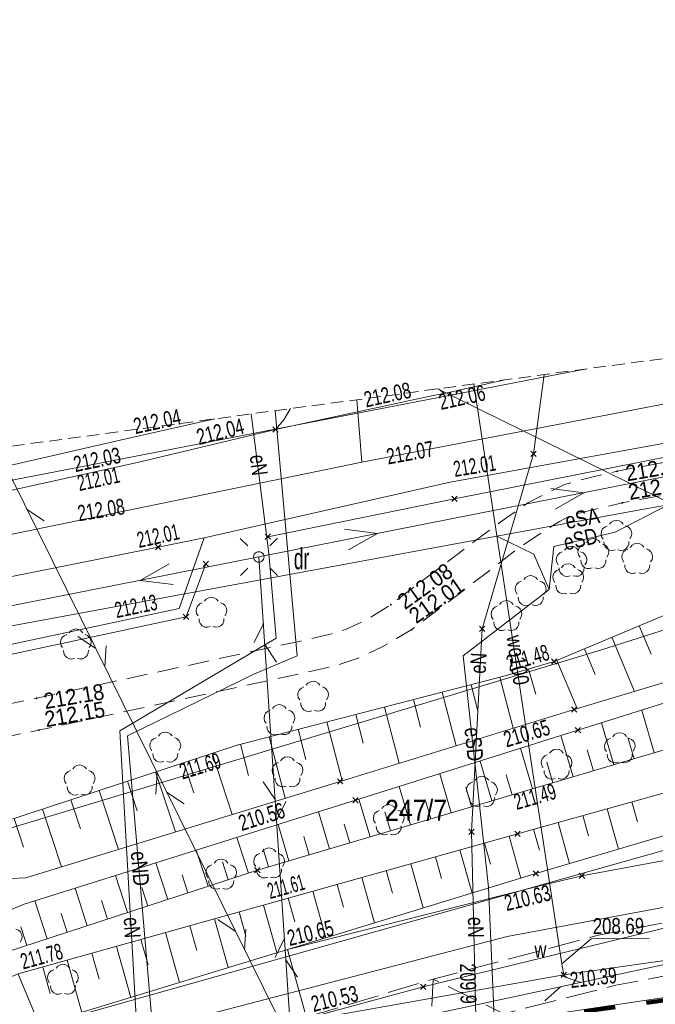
# Model space of a CAD drawing. Header units: millimetres. Extents: x 1477672 to 1731286, y -587673 to -401480.
# Tile 16 of 33: x 1529721 to 1559936, y -448242 to -401480. Entities that reach past the tile are written whole.
import ezdxf
from ezdxf.xclip import XClip

# ---------------------------------------------------------------- set-up
doc = ezdxf.new("R2010")
doc.units = ezdxf.units.MM
doc.header["$MEASUREMENT"] = 0
doc.header["$XCLIPFRAME"] = 0
doc.set_wipeout_variables(frame=1)
for name, pattern in [('1.0_0.5', [1500, 1000, -500]), ('1.5_0.5', [2000, 1500, -500]), ('2', [900, 600, -300]), ('Przerywana długa', [3000, 1500, -1500]), ('Wipeout_Contour', [1000, 0, -1000])]:
    doc.linetypes.add(name, pattern=pattern)
doc.layers.add('820-G Rysunki Obrazki', color=7, linetype='Continuous')
doc.layers.add('mapa_robocza (1)_31_punkt wysokościowy sztuczny', color=7, linetype='Continuous')
for name, color, linetype, lineweight in [('820-G Rysunki Obrazki_Nr_pióra__179', 6, 'Continuous', 200), ('mapa_robocza (1)_31_000 Inne (niezydentyfikowane)_Nr_pióra__1', 1, 'Continuous', 18), ('mapa_robocza (1)_31_000 Inne (niezydentyfikowane)_Nr_pióra__141', 141, 'Continuous', 18), ('mapa_robocza (1)_31_000 Inne (niezydentyfikowane)_Nr_pióra__30', 30, 'Continuous', 18), ('mapa_robocza (1)_31_000 Inne (niezydentyfikowane)_Nr_pióra__5', 5, 'Continuous', 18), ('mapa_robocza (1)_31_000 Inne (niezydentyfikowane)_Nr_pióra__7', 7, 'Continuous', 18), ('mapa_robocza (1)_31_000 Inne (niezydentyfikowane)_Nr_pióra__92', 92, 'Continuous', 18), ('mapa_robocza (1)_31_000 Inne (niezydentyfikowane)_Nr_pióra__96', 96, 'Continuous', 18), ('mapa_robocza (1)_31_chodnik_Nr_pióra__7', 7, 'Continuous', 18), ('mapa_robocza (1)_31_jezdnia_Nr_pióra__7', 7, 'Continuous', 18), ('mapa_robocza (1)_31_obszar utwardzony_Nr_pióra__7', 7, 'Continuous', 18), ('mapa_robocza (1)_31_punkt wysokościowy sztuczny-Atr2_Nr_pióra__7', 7, 'Continuous', 18), ('mapa_robocza (1)_31_Zakres_Nr_pióra__5', 5, 'Continuous', 18)]:
    doc.layers.add(name, color=color, linetype=linetype, lineweight=lineweight)
doc.styles.add('GENERATED_STYLE_3', font='arial.ttf')

# ---------------------------------------------------------------- blocks, each defined once
blk = doc.blocks.new('Rysunek_1_31', base_point=(1578976, -495102))
at = {"layer": 'mapa_robocza (1)_31_punkt wysokościowy sztuczny', "linetype": 'Continuous', "lineweight": 0}
for points in [[(1558163, -422926, 1), (1558073, -422927, 1)], [(1558412, -424425, 1), (1558322, -424425, 1)], [(1547410, -429259, 1), (1547320, -429259, 1)], [(1548407, -430443, 1), (1548317, -430443, 1)], [(1530575, -433706, 1), (1530485, -433707, 1)], [(1530684, -435215, 1), (1530594, -435216, 1)]]:
    blk.add_hatch(color=256, dxfattribs=at).paths.add_polyline_path(points)
at = {"layer": 'mapa_robocza (1)_31_000 Inne (niezydentyfikowane)_Nr_pióra__1', "linetype": 'Continuous', "lineweight": 18, "flags": 128}
for points in [[(1680063, -402944), (1674326, -403104), (1637828, -408815), (1610003, -413266), (1576062, -420093), (1541092, -426995), (1510945, -432940)], [(1535957, -457365), (1534124, -456846), (1533715, -455318), (1534880, -454441), (1536734, -453281), (1538739, -452429), (1541362, -451354), (1549861, -451105), (1550886, -450169), (1551398, -448846), (1551197, -440047), (1551712, -430414), (1554143, -422100), (1554652, -418335)], [(1554652, -418335), (1554143, -422100), (1551712, -430414), (1551197, -440047), (1551398, -448846), (1550886, -450169), (1549861, -451105), (1541362, -451354), (1538739, -452429), (1536734, -453281), (1534880, -454441), (1533715, -455318), (1534124, -456846), (1535957, -457365)], [(1535957, -457385), (1535307, -457329), (1533996, -457097), (1533563, -454839), (1535525, -453568), (1534479, -435253), (1541914, -430860), (1541571, -426832), (1540727, -420203)], [(1541859, -420052), (1542919, -431695), (1540854, -432567), (1534851, -435491), (1536320, -452633), (1534413, -454854), (1533958, -455837), (1534076, -457116), (1535432, -458128), (1535881, -458066)], [(1555169, -424727), (1556543, -423946), (1554975, -423745)], [(1552396, -426010), (1558949, -424802), (1560548, -424513)], [(1554891, -428545), (1555119, -426494), (1558025, -425817), (1560548, -424513)], [(1545358, -426662), (1546733, -425881), (1545164, -425682)], [(1507742, -434749), (1526673, -430759), (1552396, -426010)], [(1554891, -428545), (1554161, -426869), (1552396, -426010)], [(1536825, -427327), (1535450, -428108), (1537018, -428308)], [(1540880, -457767), (1542410, -457898), (1543137, -452204), (1552349, -450690), (1552003, -442682), (1550809, -431689), (1554891, -428545)]]:
    blk.add_lwpolyline(points, dxfattribs=at)
at = {"layer": 'mapa_robocza (1)_31_000 Inne (niezydentyfikowane)_Nr_pióra__141', "linetype": 'Continuous', "lineweight": 18, "flags": 128}
for points in [[(1541749, -420814), (1542004, -421067)], [(1541750, -421068), (1542003, -420813)], [(1554016, -421973), (1554271, -422226)], [(1554017, -422227), (1554270, -421972)], [(1550268, -424115), (1550524, -424367)], [(1550270, -424369), (1550522, -424114)], [(1541388, -425906), (1541644, -426159)], [(1541390, -426160), (1541642, -425905)], [(1536171, -426407), (1536427, -426659)], [(1536173, -426661), (1536425, -426405)], [(1538446, -427203), (1538701, -427456)], [(1538447, -427457), (1538700, -427202)], [(1537500, -429719), (1537756, -429971)], [(1537502, -429973), (1537754, -429717)], [(1551584, -430287), (1551839, -430540)], [(1551585, -430541), (1551838, -430286)], [(1554993, -431838), (1555248, -432090)], [(1554994, -432092), (1555247, -431836)], [(1555956, -434112), (1556211, -434365)], [(1555957, -434366), (1556210, -434111)], [(1556132, -435101), (1556387, -435354)], [(1556133, -435355), (1556386, -435100)], [(1544826, -437527), (1545081, -437779)], [(1544827, -437781), (1545080, -437525)], [(1545551, -438422), (1545806, -438675)], [(1545552, -438676), (1545805, -438421)], [(1551070, -439921), (1551325, -440173)], [(1551071, -440175), (1551324, -439919)], [(1553260, -440018), (1553516, -440270)], [(1553262, -440272), (1553514, -440016)], [(1540890, -441750), (1541145, -442002)], [(1540891, -442004), (1541144, -441748)], [(1554131, -441903), (1554387, -442155)], [(1554133, -442157), (1554385, -441901)], [(1556322, -442010), (1556577, -442263)], [(1556323, -442264), (1556576, -442009)], [(1555459, -446715), (1555714, -446968)], [(1555460, -446969), (1555713, -446714)], [(1548776, -447286), (1549032, -447539)], [(1548778, -447540), (1549030, -447285)]]:
    blk.add_lwpolyline(points, dxfattribs=at)
at = {"layer": 'mapa_robocza (1)_31_000 Inne (niezydentyfikowane)_Nr_pióra__30', "linetype": 'Continuous', "lineweight": 18, "flags": 128}
for points in [[(1678674, -415379), (1668348, -417349), (1629882, -435432), (1583026, -441493), (1542636, -450157)], [(1528620, -421828), (1542636, -450157)], [(1530052, -424722), (1530883, -425275)], [(1542636, -450157), (1541092, -426995)], [(1541303, -430162), (1540861, -431059)], [(1533317, -431323), (1532486, -430769)], [(1533762, -432220), (1533826, -431222)], [(1541370, -431160), (1541925, -431989)], [(1536260, -437270), (1536196, -438267)], [(1541859, -438509), (1541302, -437679)], [(1536703, -438167), (1537535, -438720)], [(1541926, -439506), (1542367, -438610)], [(1539969, -444768), (1539138, -444214)], [(1540413, -445664), (1540478, -444667)], [(1542301, -445128), (1541859, -446025)], [(1542367, -446127), (1542923, -446957)], [(1556410, -447202), (1555459, -446894)], [(1555432, -447411), (1554691, -448082)]]:
    blk.add_lwpolyline(points, dxfattribs=at)
at = {"layer": 'mapa_robocza (1)_31_000 Inne (niezydentyfikowane)_Nr_pióra__5', "linetype": 'Continuous', "lineweight": 18, "flags": 128}
for points in [[(1556619, -418070), (1556331, -418127), (1524284, -424332)], [(1555587, -446842), (1555484, -446322), (1551312, -418783)], [(1653874, -432303), (1653481, -431765), (1641940, -433342), (1634876, -434353), (1629073, -437346), (1598082, -440806), (1555587, -446842)], [(1555484, -446322), (1556887, -445126), (1559647, -445110)], [(1555587, -446842), (1537854, -449974), (1513244, -455167), (1503370, -461414), (1501710, -473504), (1501195, -477867), (1501247, -478196), (1501728, -478274), (1502128, -478301)]]:
    blk.add_lwpolyline(points, dxfattribs=at)
at = {"layer": 'mapa_robocza (1)_31_000 Inne (niezydentyfikowane)_Nr_pióra__7', "linetype": 'Continuous', "lineweight": 18, "flags": 128}
for points in [[(1493880, -580078), (1494352, -568998), (1498725, -517682), (1500988, -495618), (1502718, -480158), (1505931, -471959), (1507265, -469241), (1508524, -467204), (1510520, -464873), (1513296, -462476), (1516610, -459667), (1526665, -453599), (1537619, -448996), (1552886, -445017), (1565043, -442757), (1614239, -434972), (1634431, -430135), (1641414, -427125), (1648902, -421621), (1648663, -416593), (1649986, -405539)], [(1641015, -406743), (1638618, -407161), (1637160, -407379), (1624283, -409764), (1615533, -411394), (1612776, -411910), (1610488, -412353), (1595933, -414978), (1579240, -417944), (1564397, -420870), (1550191, -423452), (1538486, -426080)], [(1541516, -426033), (1550396, -424241), (1565129, -421326), (1579384, -418573), (1595118, -415862), (1610961, -412921), (1624417, -410433), (1636764, -408151)], [(1573438, -426288), (1557337, -431421), (1527259, -440485), (1499769, -445654), (1501077, -450567), (1517510, -452692), (1517352, -453033), (1564366, -439801), (1583705, -432569), (1593451, -428542), (1611031, -424991), (1643256, -420534), (1661706, -416987), (1669614, -414881), (1678966, -412760)], [(1518111, -428219), (1545986, -422487), (1597599, -412570)], [(1625829, -415975), (1615843, -418463), (1613968, -419253), (1611820, -419676), (1596502, -421654), (1580071, -423400), (1565935, -427431), (1555121, -431964), (1552794, -432647), (1540053, -435931), (1526639, -440339)], [(1527210, -442356), (1530010, -442239), (1544953, -437653), (1556084, -434238), (1572126, -429436), (1579692, -426982), (1587713, -425415), (1603383, -423655), (1621495, -420410)], [(1554652, -418335), (1554143, -422100), (1551712, -430414), (1551197, -440047), (1551398, -448846)], [(1522810, -425260), (1525108, -424758), (1535385, -422498), (1541877, -420940), (1549457, -419317), (1549897, -419234), (1552717, -418594)], [(1552717, -418594), (1549897, -419234), (1549457, -419317), (1541877, -420940)], [(1552717, -418594), (1549897, -419234), (1549635, -419008)], [(1499330, -440046), (1499769, -445654), (1527259, -440485), (1557337, -431421), (1573438, -426288), (1560767, -424501), (1549604, -419012)], [(1529030, -445785), (1541018, -441876), (1552967, -438337), (1565876, -434522), (1581408, -429722), (1597027, -427782), (1613346, -424137), (1626597, -422490)], [(1621481, -421440), (1605246, -424104), (1588439, -426431), (1579747, -427882), (1571173, -430531), (1556259, -435227), (1545678, -438549), (1529937, -443490), (1526864, -444748)], [(1549635, -419008), (1549897, -419234), (1549457, -419317), (1541877, -420940), (1542284, -420478), (1542598, -419952)], [(1549604, -419012), (1560767, -424501), (1573438, -426288)], [(1545986, -422487), (1545746, -419530)], [(1522810, -425260), (1525108, -424758), (1535385, -422498), (1541877, -420940), (1542284, -420478), (1542598, -419952)], [(1542598, -419952), (1542284, -420478), (1541877, -420940)], [(1538995, -420436), (1535059, -421330), (1525642, -423476)], [(1541877, -420940), (1535385, -422498), (1525108, -424758), (1522810, -425260)], [(1677590, -425074), (1674715, -425522), (1664576, -427371), (1644008, -431310), (1612670, -436951), (1595106, -437953), (1578245, -437820), (1564366, -439801), (1517352, -453033), (1517510, -452692), (1501077, -450567), (1501758, -459403), (1491526, -579970)], [(1512925, -431485), (1515612, -434023), (1526299, -431781), (1537296, -429437), (1538486, -426080), (1536299, -426533), (1525781, -428644), (1515214, -430955), (1513033, -431417)], [(1538486, -426080), (1537296, -429437), (1526299, -431781), (1515612, -434023), (1512925, -431485)], [(1538486, -426080), (1536299, -426533), (1525781, -428644), (1515214, -430955), (1513033, -431417)], [(1540202, -426116), (1540559, -426468)], [(1541970, -426106), (1541619, -426462)], [(1512298, -431880), (1512709, -431789), (1515595, -434573), (1526462, -432230), (1537628, -429845), (1538573, -427330)], [(1540213, -427884), (1540565, -427528)], [(1541981, -427874), (1541625, -427522)], [(1559172, -430266), (1559740, -431620)], [(1557867, -430813), (1558944, -433382)], [(1556562, -431360), (1557072, -432575)], [(1555258, -431906), (1556219, -434198)], [(1553906, -432321), (1554254, -433507)], [(1552547, -432711), (1553171, -435132)], [(1549807, -433418), (1550463, -435963)], [(1551177, -433065), (1551497, -434306)], [(1548437, -433771), (1548773, -435075)], [(1547067, -434124), (1547755, -436794)], [(1559888, -436292), (1559291, -434273)], [(1544328, -434830), (1545048, -437624)], [(1545697, -434477), (1546050, -435843)], [(1557957, -436862), (1557370, -434877)], [(1542958, -435182), (1543326, -436611)], [(1541588, -435535), (1542340, -438455)], [(1556027, -437433), (1555450, -435481)], [(1558922, -436577), (1558627, -435576)], [(1540218, -435889), (1540603, -437380)], [(1554096, -438003), (1553529, -436084)], [(1556993, -437147), (1556702, -436164)], [(1538870, -436320), (1539826, -439227)], [(1552167, -438574), (1551608, -436687)], [(1645978, -436419), (1637323, -437369), (1617658, -439962), (1594754, -442815), (1588179, -443753), (1552000, -449162), (1551847, -452133)], [(1555062, -437717), (1554776, -436750)], [(1536183, -437203), (1537121, -440057)], [(1537527, -436761), (1538000, -438201)], [(1534839, -437644), (1535303, -439058)], [(1550236, -439145), (1549687, -437291)], [(1553131, -438288), (1552851, -437337)], [(1533496, -438086), (1534416, -440887)], [(1548306, -439717), (1547767, -437894)], [(1551201, -438860), (1550924, -437924)], [(1532151, -438528), (1532607, -439915)], [(1546377, -440289), (1545845, -438496)], [(1549272, -439431), (1548999, -438512)], [(1558817, -438630), (1559081, -439578)], [(1530808, -438969), (1531711, -441718)], [(1557650, -438956), (1558183, -440869)], [(1529463, -439411), (1529910, -440772)], [(1544447, -440860), (1543925, -439099)], [(1547342, -440003), (1547074, -439099)], [(1556483, -439281), (1556753, -440247)], [(1542516, -441432), (1542004, -439702)], [(1545411, -440574), (1545148, -439686)], [(1554149, -439932), (1554423, -440916)], [(1555316, -439607), (1555859, -441556)], [(1540590, -442015), (1540038, -440319)], [(1543481, -441147), (1543223, -440273)], [(1552982, -440258), (1553540, -442249)], [(1538677, -442639), (1538117, -440923)], [(1541552, -441718), (1541298, -440860)], [(1550648, -440911), (1551222, -442957)], [(1551815, -440584), (1552098, -441594)], [(1549482, -441238), (1549772, -442275)], [(1536763, -443263), (1536197, -441526)], [(1539633, -442327), (1539355, -441474)], [(1547149, -441891), (1547447, -442956)], [(1548315, -441565), (1548904, -443665)], [(1534849, -443887), (1534276, -442128)], [(1537720, -442951), (1537438, -442087)], [(1545982, -442218), (1546586, -444374)], [(1532936, -444512), (1532355, -442731)], [(1535806, -443575), (1535521, -442701)], [(1544816, -442545), (1545121, -443636)], [(1542482, -443199), (1542796, -444318)], [(1543648, -442872), (1544268, -445082)], [(1531022, -445136), (1530434, -443334)], [(1533893, -444199), (1533604, -443315)], [(1541315, -443526), (1541951, -445789)], [(1531979, -444823), (1531686, -443928)], [(1538983, -444182), (1539634, -446499)], [(1540149, -443854), (1540471, -444999)], [(1530065, -445447), (1529776, -444561)], [(1537817, -444508), (1538146, -445680)], [(1535484, -445164), (1535821, -446363)], [(1536650, -444836), (1537316, -447207)], [(1492383, -580009), (1492963, -574012), (1493089, -565065), (1494376, -548093), (1498684, -500726), (1501267, -476802), (1502840, -464992), (1504814, -463197), (1509193, -459213), (1515055, -455331), (1518729, -454225), (1522191, -453174), (1525015, -451839), (1528276, -450220), (1529582, -449572), (1542449, -445638), (1543338, -448822), (1529417, -452253), (1523694, -456796), (1514841, -463524), (1508233, -470261), (1505093, -477289)], [(1534317, -445492), (1534999, -447916)], [(1533151, -445819), (1533495, -447045)], [(1530818, -446475), (1531170, -447727)], [(1531984, -446147), (1532681, -448624)], [(1529652, -446804), (1530670, -449240)]]:
    blk.add_lwpolyline(points, dxfattribs=at)
for points in [[(1541090, -426745), (1541155, -426754), (1541215, -426777), (1541268, -426817), (1541308, -426869), (1541332, -426929), (1541342, -426994), (1541333, -427059), (1541309, -427119), (1541270, -427171), (1541218, -427211), (1541158, -427236), (1541093, -427245), (1541028, -427236), (1540968, -427213), (1540916, -427173), (1540875, -427121), (1540851, -427061), (1540842, -426997), (1540850, -426931), (1540874, -426871), (1540914, -426819), (1540965, -426779), (1541025, -426754)], [(1584953, -430641), (1581989, -431639), (1566277, -436550), (1553388, -440144), (1541467, -443483), (1529656, -446802), (1526404, -448160), (1518414, -449867), (1504167, -452169), (1505066, -458894), (1508082, -454827), (1514421, -453899), (1518222, -453068), (1522047, -452222), (1528276, -450220), (1529582, -449572), (1542449, -445638), (1554259, -442029), (1566927, -438286), (1573686, -436307), (1581221, -433693)], [(1543637, -448832), (1543338, -448822), (1542449, -445638), (1554382, -442638), (1556449, -442137), (1568367, -439928), (1583353, -437431), (1597792, -435507), (1610383, -433914), (1614189, -433302), (1628484, -430630), (1628957, -432897), (1629070, -433466), (1612868, -436550), (1586947, -439870), (1583909, -440318), (1562501, -444102), (1548904, -447412)]]:
    blk.add_lwpolyline(points, close=True, dxfattribs=at)
at = {"layer": 'mapa_robocza (1)_31_000 Inne (niezydentyfikowane)_Nr_pióra__92', "linetype": 'Continuous', "lineweight": 18, "flags": 128}
for points in [[(1488137, -453024), (1500739, -450949), (1501077, -450567), (1517510, -452692), (1517352, -453033), (1564366, -439801), (1583705, -432569), (1593451, -428542), (1611031, -424991), (1643256, -420534), (1642407, -415529)], [(1642407, -415529), (1630333, -416619), (1619255, -418683), (1618056, -418920), (1608310, -419686), (1580226, -424129), (1573438, -426288), (1557337, -431421), (1527259, -440485), (1499769, -445654), (1488604, -447388)]]:
    blk.add_lwpolyline(points, dxfattribs=at)
at = {"layer": 'mapa_robocza (1)_31_000 Inne (niezydentyfikowane)_Nr_pióra__96', "linetype": 'Continuous', "lineweight": 18, "flags": 128}
blk.add_lwpolyline([(1642407, -415529), (1630333, -416619), (1619255, -418683), (1618056, -418920), (1608310, -419686), (1580226, -424129), (1573438, -426288), (1557337, -431421), (1527259, -440485), (1499769, -445654), (1501077, -450567), (1517510, -452692), (1517352, -453033), (1564366, -439801), (1583705, -432569), (1593451, -428542), (1611031, -424991), (1643256, -420534)], close=True, dxfattribs=at)
for points in [[(1557337, -431421), (1573438, -426288), (1560767, -424501), (1549604, -419012)], [(1549604, -419012), (1560767, -424501), (1573438, -426288), (1580226, -424129), (1608310, -419686)], [(1677590, -425074), (1674715, -425522), (1664576, -427371), (1644008, -431310), (1612670, -436951), (1595106, -437953), (1578245, -437820), (1564366, -439801), (1517352, -453033), (1517510, -452692), (1501077, -450567), (1501758, -459403), (1491526, -579970)], [(1557451, -426144), (1557381, -426035), (1557355, -425908), (1557372, -425779), (1557432, -425664), (1557528, -425576), (1557647, -425527)], [(1557759, -425446), (1557841, -425345), (1557954, -425281), (1558082, -425257), (1558210, -425279), (1558323, -425342), (1558407, -425442)], [(1558519, -425522), (1558640, -425570), (1558736, -425656), (1558798, -425771), (1558817, -425900), (1558791, -426027), (1558723, -426137)], [(1556356, -427011), (1556286, -426901), (1556260, -426774), (1556277, -426645), (1556337, -426530), (1556433, -426442), (1556552, -426394)], [(1556664, -426312), (1556746, -426212), (1556859, -426147), (1556987, -426123), (1557115, -426145), (1557228, -426209), (1557312, -426308)], [(1557424, -426389), (1557545, -426436), (1557641, -426522), (1557703, -426637), (1557722, -426766), (1557696, -426893), (1557628, -427003)], [(1558021, -426653), (1557895, -426686), (1557766, -426673), (1557649, -426616), (1557558, -426523), (1557504, -426405), (1557495, -426275)], [(1558681, -426268), (1558672, -426398), (1558620, -426517), (1558531, -426611), (1558414, -426669), (1558285, -426684), (1558159, -426652)], [(1558745, -426540), (1558828, -426439), (1558940, -426375), (1559068, -426351), (1559196, -426373), (1559310, -426437), (1559393, -426536)], [(1555318, -427377), (1555248, -427267), (1555222, -427140), (1555239, -427011), (1555299, -426896), (1555395, -426808), (1555514, -426760)], [(1555626, -426678), (1555708, -426578), (1555821, -426513), (1555949, -426489), (1556077, -426511), (1556190, -426575), (1556274, -426674)], [(1556386, -426755), (1556507, -426802), (1556603, -426888), (1556665, -427003), (1556684, -427132), (1556658, -427259), (1556590, -427369)], [(1558437, -427239), (1558368, -427129), (1558341, -427002), (1558358, -426873), (1558419, -426758), (1558514, -426670), (1558634, -426622)], [(1559506, -426617), (1559626, -426664), (1559722, -426750), (1559784, -426865), (1559803, -426994), (1559778, -427121), (1559709, -427231)], [(1555471, -427509), (1555553, -427408), (1555666, -427344), (1555794, -427320), (1555922, -427342), (1556035, -427406), (1556119, -427505)], [(1556926, -427520), (1556800, -427552), (1556671, -427539), (1556554, -427483), (1556463, -427389), (1556409, -427271), (1556400, -427142)], [(1557586, -427135), (1557577, -427265), (1557525, -427383), (1557436, -427478), (1557319, -427535), (1557190, -427550), (1557064, -427519)], [(1559007, -427747), (1558881, -427780), (1558752, -427767), (1558635, -427711), (1558544, -427617), (1558491, -427499), (1558481, -427370)], [(1559667, -427363), (1559659, -427493), (1559606, -427611), (1559517, -427706), (1559400, -427763), (1559271, -427778), (1559145, -427747)], [(1555163, -428208), (1555093, -428098), (1555066, -427971), (1555084, -427842), (1555144, -427727), (1555240, -427639), (1555359, -427591)], [(1555888, -427886), (1555762, -427918), (1555633, -427905), (1555516, -427849), (1555425, -427755), (1555372, -427638), (1555362, -427508)], [(1556548, -427501), (1556540, -427631), (1556487, -427749), (1556398, -427844), (1556281, -427901), (1556152, -427916), (1556026, -427885)], [(1556231, -427586), (1556352, -427633), (1556448, -427719), (1556510, -427834), (1556528, -427963), (1556503, -428090), (1556435, -428200)], [(1553376, -428768), (1553306, -428658), (1553280, -428532), (1553297, -428403), (1553357, -428287), (1553453, -428200), (1553572, -428151)], [(1553684, -428069), (1553766, -427969), (1553879, -427904), (1554007, -427880), (1554135, -427903), (1554248, -427966), (1554332, -428066)], [(1554444, -428146), (1554565, -428193), (1554661, -428280), (1554723, -428394), (1554742, -428523), (1554716, -428650), (1554648, -428761)], [(1555733, -428716), (1555607, -428749), (1555478, -428736), (1555361, -428680), (1555270, -428586), (1555216, -428468), (1555207, -428338)], [(1556393, -428332), (1556384, -428462), (1556332, -428580), (1556243, -428674), (1556126, -428732), (1555997, -428747), (1555871, -428716)], [(1538202, -429796), (1538132, -429686), (1538105, -429559), (1538123, -429430), (1538183, -429315), (1538278, -429227), (1538398, -429179)], [(1538510, -429097), (1538592, -428997), (1538705, -428932), (1538833, -428908), (1538961, -428930), (1539074, -428994), (1539158, -429093)], [(1539270, -429174), (1539390, -429221), (1539487, -429307), (1539549, -429422), (1539567, -429551), (1539542, -429678), (1539474, -429789)], [(1552531, -429256), (1552613, -429155), (1552726, -429091), (1552854, -429067), (1552982, -429089), (1553095, -429153), (1553179, -429252)], [(1553946, -429277), (1553820, -429310), (1553691, -429296), (1553574, -429240), (1553483, -429146), (1553430, -429029), (1553420, -428899)], [(1554606, -428892), (1554598, -429022), (1554545, -429140), (1554456, -429235), (1554339, -429293), (1554210, -429307), (1554084, -429276)], [(1552223, -429955), (1552153, -429845), (1552127, -429718), (1552144, -429589), (1552204, -429474), (1552300, -429386), (1552419, -429338)], [(1553291, -429333), (1553412, -429380), (1553508, -429466), (1553570, -429581), (1553589, -429710), (1553563, -429837), (1553495, -429947)], [(1538772, -430305), (1538646, -430337), (1538517, -430324), (1538399, -430268), (1538309, -430174), (1538255, -430057), (1538246, -429927)], [(1539431, -429920), (1539423, -430050), (1539371, -430168), (1539281, -430263), (1539165, -430320), (1539036, -430335), (1538910, -430304)], [(1552793, -430463), (1552667, -430496), (1552538, -430483), (1552421, -430427), (1552330, -430333), (1552276, -430215), (1552267, -430086)], [(1553453, -430079), (1553444, -430209), (1553392, -430327), (1553303, -430422), (1553186, -430479), (1553057, -430494), (1552931, -430463)], [(1532068, -430604), (1532151, -430504), (1532263, -430439), (1532391, -430415), (1532519, -430438), (1532633, -430501), (1532716, -430601)], [(1531760, -431303), (1531691, -431194), (1531664, -431067), (1531681, -430938), (1531742, -430822), (1531837, -430735), (1531957, -430686)], [(1532829, -430681), (1532949, -430728), (1533046, -430815), (1533107, -430929), (1533126, -431058), (1533101, -431185), (1533032, -431296)], [(1499330, -440046), (1499769, -445654), (1527259, -440485), (1557337, -431421)], [(1532330, -431812), (1532204, -431845), (1532075, -431831), (1531958, -431775), (1531868, -431682), (1531814, -431564), (1531804, -431434)], [(1532990, -431427), (1532982, -431557), (1532930, -431675), (1532840, -431770), (1532723, -431828), (1532594, -431842), (1532468, -431811)], [(1543343, -433089), (1543425, -432989), (1543538, -432924), (1543666, -432900), (1543794, -432923), (1543907, -432986), (1543991, -433085)], [(1543035, -433788), (1542965, -433678), (1542939, -433552), (1542956, -433422), (1543016, -433307), (1543112, -433220), (1543231, -433171)], [(1544103, -433166), (1544224, -433213), (1544320, -433300), (1544382, -433414), (1544401, -433543), (1544375, -433670), (1544307, -433781)], [(1543605, -434297), (1543479, -434329), (1543350, -434316), (1543233, -434260), (1543142, -434166), (1543088, -434049), (1543079, -433919)], [(1544265, -433912), (1544256, -434042), (1544204, -434160), (1544115, -434255), (1543998, -434312), (1543869, -434327), (1543743, -434296)], [(1541431, -434897), (1541362, -434788), (1541335, -434661), (1541352, -434532), (1541413, -434416), (1541508, -434329), (1541628, -434280)], [(1541739, -434198), (1541822, -434098), (1541934, -434033), (1542062, -434010), (1542190, -434032), (1542304, -434095), (1542387, -434195)], [(1542500, -434275), (1542620, -434322), (1542717, -434409), (1542778, -434523), (1542797, -434652), (1542772, -434780), (1542703, -434890)], [(1536317, -435500), (1536399, -435399), (1536512, -435335), (1536640, -435311), (1536768, -435333), (1536881, -435397), (1536965, -435496)], [(1542001, -435406), (1541875, -435439), (1541746, -435425), (1541629, -435369), (1541538, -435276), (1541485, -435158), (1541475, -435028)], [(1542661, -435021), (1542653, -435151), (1542600, -435270), (1542511, -435364), (1542394, -435422), (1542265, -435436), (1542139, -435405)], [(1557917, -435535), (1558000, -435434), (1558112, -435370), (1558240, -435346), (1558368, -435368), (1558482, -435432), (1558565, -435531)], [(1536009, -436199), (1535939, -436089), (1535912, -435962), (1535930, -435833), (1535990, -435718), (1536085, -435630), (1536205, -435582)], [(1537077, -435576), (1537197, -435624), (1537294, -435710), (1537356, -435825), (1537374, -435954), (1537349, -436081), (1537281, -436191)], [(1557609, -436234), (1557540, -436124), (1557513, -435997), (1557530, -435868), (1557591, -435753), (1557686, -435665), (1557806, -435617)], [(1558678, -435612), (1558798, -435659), (1558895, -435745), (1558956, -435860), (1558975, -435989), (1558950, -436116), (1558881, -436226)], [(1554912, -436312), (1554994, -436212), (1555107, -436147), (1555235, -436123), (1555363, -436146), (1555476, -436209), (1555560, -436309)], [(1536579, -436707), (1536453, -436740), (1536324, -436727), (1536206, -436671), (1536116, -436577), (1536062, -436459), (1536052, -436329)], [(1537238, -436323), (1537230, -436453), (1537178, -436571), (1537088, -436665), (1536972, -436723), (1536843, -436738), (1536717, -436707)], [(1541816, -437375), (1541746, -437265), (1541719, -437139), (1541737, -437010), (1541797, -436894), (1541892, -436807), (1542012, -436758)], [(1542124, -436676), (1542206, -436576), (1542319, -436511), (1542447, -436487), (1542575, -436510), (1542688, -436573), (1542772, -436673)], [(1542884, -436753), (1543004, -436800), (1543101, -436887), (1543163, -437001), (1543181, -437130), (1543156, -437257), (1543088, -437368)], [(1554604, -437011), (1554534, -436902), (1554507, -436775), (1554525, -436646), (1554585, -436530), (1554680, -436443), (1554800, -436394)], [(1555672, -436389), (1555792, -436436), (1555889, -436523), (1555951, -436637), (1555969, -436766), (1555944, -436893), (1555876, -437004)], [(1558179, -436742), (1558053, -436775), (1557924, -436762), (1557807, -436706), (1557716, -436612), (1557663, -436494), (1557653, -436364)], [(1558839, -436358), (1558831, -436488), (1558778, -436606), (1558689, -436700), (1558572, -436758), (1558443, -436773), (1558317, -436742)], [(1531938, -437762), (1531868, -437653), (1531841, -437526), (1531859, -437397), (1531919, -437281), (1532014, -437194), (1532134, -437145)], [(1532246, -437063), (1532328, -436963), (1532441, -436898), (1532569, -436875), (1532697, -436897), (1532810, -436960), (1532894, -437060)], [(1533006, -437140), (1533126, -437187), (1533223, -437274), (1533285, -437388), (1533303, -437517), (1533278, -437644), (1533210, -437755)], [(1555174, -437520), (1555048, -437553), (1554919, -437539), (1554801, -437483), (1554711, -437389), (1554657, -437272), (1554648, -437142)], [(1555833, -437135), (1555825, -437265), (1555773, -437383), (1555683, -437478), (1555567, -437536), (1555438, -437550), (1555312, -437519)], [(1542386, -437884), (1542260, -437917), (1542131, -437903), (1542013, -437847), (1541923, -437753), (1541869, -437636), (1541859, -437506)], [(1543045, -437499), (1543037, -437629), (1542985, -437747), (1542895, -437842), (1542779, -437900), (1542650, -437914), (1542524, -437883)], [(1551061, -438302), (1550992, -438192), (1550965, -438065), (1550982, -437936), (1551042, -437821), (1551138, -437733), (1551258, -437684)], [(1551369, -437603), (1551452, -437502), (1551564, -437438), (1551692, -437414), (1551820, -437436), (1551934, -437500), (1552017, -437599)], [(1552130, -437679), (1552250, -437727), (1552346, -437813), (1552408, -437928), (1552427, -438057), (1552402, -438184), (1552333, -438294)], [(1532508, -438271), (1532382, -438304), (1532253, -438290), (1532135, -438234), (1532045, -438141), (1531991, -438023), (1531981, -437893)], [(1533167, -437886), (1533159, -438016), (1533107, -438134), (1533017, -438229), (1532901, -438287), (1532772, -438301), (1532646, -438270)], [(1551631, -438810), (1551505, -438843), (1551376, -438830), (1551259, -438773), (1551168, -438680), (1551115, -438562), (1551105, -438432)], [(1552291, -438426), (1552283, -438556), (1552230, -438674), (1552141, -438768), (1552024, -438826), (1551895, -438841), (1551769, -438810)], [(1546629, -439647), (1546559, -439538), (1546532, -439411), (1546550, -439282), (1546610, -439166), (1546706, -439079), (1546825, -439030)], [(1546937, -438948), (1547019, -438848), (1547132, -438783), (1547260, -438760), (1547388, -438782), (1547501, -438845), (1547585, -438945)], [(1547697, -439025), (1547818, -439072), (1547914, -439159), (1547976, -439273), (1547994, -439402), (1547969, -439530), (1547901, -439640)], [(1547199, -440156), (1547073, -440189), (1546944, -440175), (1546827, -440119), (1546736, -440026), (1546682, -439908), (1546673, -439778)], [(1547859, -439771), (1547850, -439901), (1547798, -440020), (1547709, -440114), (1547592, -440172), (1547463, -440186), (1547337, -440155)], [(1541249, -441001), (1541331, -440901), (1541444, -440836), (1541572, -440813), (1541700, -440835), (1541813, -440898), (1541897, -440998)], [(1538972, -441535), (1539054, -441434), (1539167, -441369), (1539295, -441346), (1539423, -441368), (1539536, -441431), (1539620, -441531)], [(1540941, -441700), (1540871, -441591), (1540844, -441464), (1540862, -441335), (1540922, -441219), (1541017, -441132), (1541137, -441083)], [(1542009, -441078), (1542129, -441125), (1542226, -441212), (1542288, -441326), (1542306, -441455), (1542281, -441582), (1542213, -441693)], [(1538664, -442233), (1538594, -442124), (1538567, -441997), (1538585, -441868), (1538645, -441752), (1538740, -441665), (1538860, -441616)], [(1539732, -441611), (1539852, -441659), (1539949, -441745), (1540011, -441860), (1540029, -441988), (1540004, -442116), (1539936, -442226)], [(1541511, -442209), (1541385, -442242), (1541256, -442228), (1541138, -442172), (1541048, -442079), (1540994, -441961), (1540984, -441831)], [(1542170, -441824), (1542162, -441954), (1542110, -442072), (1542020, -442167), (1541904, -442225), (1541775, -442239), (1541649, -442208)], [(1539234, -442742), (1539108, -442775), (1538979, -442762), (1538861, -442705), (1538771, -442612), (1538717, -442494), (1538707, -442364)], [(1539893, -442357), (1539885, -442487), (1539833, -442606), (1539743, -442700), (1539627, -442758), (1539498, -442773), (1539372, -442741)], [(1529540, -444670), (1529660, -444718), (1529756, -444804), (1529818, -444919), (1529837, -445048), (1529812, -445175), (1529743, -445285)], [(1531450, -446528), (1531533, -446428), (1531645, -446363), (1531773, -446339), (1531901, -446362), (1532015, -446425), (1532098, -446524)], [(1531142, -447227), (1531073, -447117), (1531046, -446991), (1531063, -446861), (1531124, -446746), (1531219, -446659), (1531339, -446610)], [(1532211, -446605), (1532331, -446652), (1532428, -446739), (1532489, -446853), (1532508, -446982), (1532483, -447109), (1532414, -447220)], [(1531712, -447736), (1531587, -447768), (1531458, -447755), (1531340, -447699), (1531250, -447605), (1531196, -447488), (1531186, -447358)], [(1532372, -447351), (1532364, -447481), (1532312, -447599), (1532222, -447694), (1532106, -447751), (1531977, -447766), (1531850, -447735)]]:
    blk.add_lwpolyline(points, dxfattribs=at)
at = {"layer": 'mapa_robocza (1)_31_chodnik_Nr_pióra__7', "linetype": '1.0_0.5', "lineweight": 18, "flags": 128}
blk.add_lwpolyline([(1502483, -438061), (1502645, -439798), (1503380, -438983), (1511016, -438199), (1519861, -437258), (1521460, -437109), (1522718, -436862), (1530639, -435216), (1543154, -432523), (1544821, -432134), (1545879, -431777), (1546956, -431261), (1548362, -430443), (1552016, -427672), (1553469, -426543), (1554625, -425787), (1555382, -425312), (1555990, -424989), (1557428, -424641), (1558367, -424425), (1564810, -423208), (1570004, -422188), (1571253, -422021), (1572853, -421951), (1574223, -421923), (1575263, -421867), (1576602, -421810), (1577981, -421552), (1579787, -420981), (1581854, -420449), (1583473, -420130), (1585001, -419841), (1596241, -418076), (1607470, -416231), (1610927, -415651), (1614373, -414911), (1617279, -414194), (1619196, -413643), (1620334, -413397), (1621633, -413229), (1624452, -413013), (1627689, -412534), (1629468, -412244), (1631726, -411961), (1633315, -411841), (1635335, -411770), (1637084, -411590), (1639382, -411266), (1639000, -409158), (1636813, -409631), (1635354, -409780), (1633244, -409842), (1631535, -409992), (1629136, -410256), (1627368, -410546), (1624240, -411004), (1621552, -411259), (1619913, -411449), (1618755, -411736), (1616688, -412248), (1614141, -412922), (1610456, -413714), (1607059, -414313), (1595880, -416128), (1584801, -418112), (1583164, -418562), (1581496, -418991), (1579499, -419503), (1577622, -420074), (1576453, -420290), (1575184, -420368), (1574114, -420394), (1572774, -420412), (1571155, -420511), (1569745, -420669), (1564391, -421720), (1558118, -422927), (1556980, -423183), (1555612, -423561), (1554645, -424037), (1553877, -424431), (1552562, -425349), (1551079, -426447), (1547365, -429259), (1546189, -429996), (1545242, -430431), (1544473, -430656), (1543005, -431004), (1530530, -433706), (1522420, -435413), (1521301, -435600), (1519922, -435758), (1510887, -436730), (1503367, -437504)], dxfattribs=at)
at = {"layer": 'mapa_robocza (1)_31_jezdnia_Nr_pióra__7', "linetype": '1.5_0.5', "lineweight": 18, "flags": 128}
blk.add_lwpolyline([(1543408, -448842), (1549368, -447048), (1549165, -451739), (1543175, -451853)], close=True, dxfattribs=at)
at = {"layer": 'mapa_robocza (1)_31_obszar utwardzony_Nr_pióra__7', "linetype": '1.5_0.5', "lineweight": 18, "flags": 128}
blk.add_lwpolyline([(1627178, -436457), (1622393, -437365), (1613690, -438655), (1611859, -438446), (1610944, -437521), (1608216, -437967), (1606486, -439687), (1596403, -440875), (1581765, -443020), (1567819, -445471), (1558060, -447337), (1552737, -448688), (1549368, -447048), (1557236, -444962), (1564918, -443518), (1583909, -440318), (1586947, -439870), (1612868, -436550), (1629070, -433466), (1628957, -432897), (1629556, -432703), (1634943, -433862)], close=True, dxfattribs=at)
at = {"layer": 'mapa_robocza (1)_31_Zakres_Nr_pióra__5', "linetype": '2', "lineweight": 18, "flags": 128}
blk.add_lwpolyline([(1477672, -579334), (1488655, -446769), (1528162, -421890), (1680226, -401480)], dxfattribs=at)
at = {"layer": 'mapa_robocza (1)_31_000 Inne (niezydentyfikowane)_Nr_pióra__1', "linetype": 'Continuous', "lineweight": 18, "char_height": 750, "style": 'GENERATED_STYLE_3'}
for s, insert, attachment_point, rotation in [('\\A1;{\\W0.735;eN}', (1540645, -422191), 7, 277.2464), ('\\A1;{\\W0.825;eSA}', (1555666, -425309), 4, 10.4444), ('\\A1;{\\W0.79;eSD}', (1555683, -426701), 7, 13.1104), ('\\A1;{\\W0.735;eN}', (1551498, -432533), 4, 86.9444), ('\\A1;{\\W0.79;eSD}', (1550849, -435129), 7, 275.9264), ('\\A1;{\\W0.79;eND}', (1534991, -441002), 7, 274.8284), ('\\A1;{\\W0.735;eN}', (1534657, -444129), 7, 273.2684), ('\\A1;{\\W0.735;eN}', (1551397, -444093), 4, 270.5644), ('\\A1;{\\W0.731;209.9}', (1550636, -446308), 7, 271.0954)]:
    blk.add_mtext(s, dxfattribs=dict(at, insert=insert, attachment_point=attachment_point, rotation=rotation))
at = {"layer": 'mapa_robocza (1)_31_000 Inne (niezydentyfikowane)_Nr_pióra__5', "linetype": 'Continuous', "lineweight": 18, "char_height": 750, "style": 'GENERATED_STYLE_3'}
for s, insert, attachment_point, rotation in [('\\A1;{\\W0.77;wo100}', (1553221, -430717), 4, 278.6144), ('\\A1;{\\W0.76;208.69}', (1556967, -444912), 7, 0.3314), ('\\A1;{\\W0.746;w}', (1554195, -446026), 7, 0.3314), ('\\A1;{\\W0.695;210.39}', (1555930, -447481), 7, 6.4464)]:
    blk.add_mtext(s, dxfattribs=dict(at, insert=insert, attachment_point=attachment_point, rotation=rotation))
at = {"layer": 'mapa_robocza (1)_31_000 Inne (niezydentyfikowane)_Nr_pióra__7', "linetype": 'Continuous', "lineweight": 18, "style": 'GENERATED_STYLE_3'}
for s, insert, char_height, attachment_point, rotation in [('\\A1;{\\W0.703;212.08}', (1546186, -419909), 750, 7, 12.3784), ('\\A1;{\\W0.695;212.06}', (1549746, -420029), 750, 7, 12.4384), ('\\A1;{\\W0.711;212.04}', (1535224, -421173), 750, 7, 12.1674), ('\\A1;{\\W0.711;212.04}', (1538245, -421693), 750, 7, 14.1804), ('\\A1;{\\W0.705;212.07}', (1547234, -422616), 750, 7, 10.1524), ('\\A1;{\\W0.703;212.03}', (1532374, -422980), 750, 7, 11.8014), ('\\A1;{\\W0.631;212.01}', (1550410, -423210), 750, 7, 9.1394), ('\\A1;{\\W0.631;212.01}', (1532561, -423880), 750, 7, 12.1304), ('\\A1;{\\W0.703;212.08}', (1532540, -425312), 750, 7, 8.9304), ('\\A1;{\\W0.631;212.01}', (1535397, -426583), 750, 7, 12.3434), ('\\A1;{\\W0.632;212.13}', (1534337, -429911), 750, 7, 11.6924), ('\\A1;{\\W0.64;211.48}', (1552998, -432447), 750, 7, 16.5194), ('\\A1;{\\W0.695;210.65}', (1552864, -436056), 750, 7, 16.5014), ('\\A1;{\\W0.617;211.69}', (1537464, -437578), 750, 7, 16.8254), ('\\A1;{\\W0.632;211.49}', (1553345, -439026), 750, 7, 15.9564), ('\\A1;{\\W0.845;247/7}', (1547087, -439043), 1000, 4, 0.3314), ('\\A1;{\\W0.695;210.56}', (1540276, -440028), 750, 7, 17.3494), ('\\A1;{\\W0.552;211.61}', (1541632, -443257), 750, 7, 15.5444), ('\\A1;{\\W0.695;210.63}', (1552872, -443830), 750, 7, 13.9504), ('\\A1;{\\W0.695;210.65}', (1542551, -445489), 750, 7, 13.7024), ('\\A1;{\\W0.632;211.78}', (1529889, -446602), 750, 7, 15.3404), ('\\A1;{\\W0.703;210.53}', (1543690, -448622), 750, 7, 14.1254)]:
    blk.add_mtext(s, dxfattribs=dict(at, insert=insert, char_height=char_height, attachment_point=attachment_point, rotation=rotation))
at = {"layer": 'mapa_robocza (1)_31_000 Inne (niezydentyfikowane)_Nr_pióra__96', "linetype": 'Continuous', "lineweight": 18, "insert": (1542754, -427087), "char_height": 1000, "attachment_point": 4, "rotation": 0.3314, "style": 'GENERATED_STYLE_3'}
blk.add_mtext('\\A1;{\\W0.589;dr}', dxfattribs=at)
at = {"layer": 'mapa_robocza (1)_31_punkt wysokościowy sztuczny-Atr2_Nr_pióra__7', "linetype": 'Continuous', "lineweight": 18, "char_height": 750, "attachment_point": 7, "style": 'GENERATED_STYLE_3'}
for s, insert, rotation in [('\\A1;{\\W0.9;212.28}', (1558599, -423417), 9.7454), ('\\A1;{\\W0.9;212.23}', (1558724, -424306), 10.0204), ('\\A1;{\\W0.9;212.08}', (1548041, -429535), 35.5084), ('\\A1;{\\W0.9;212.01}', (1548576, -430203), 35.0874), ('\\A1;{\\W0.9;212.18}', (1530942, -434237), 9.5834), ('\\A1;{\\W0.9;212.15}', (1530986, -435096), 10.1134)]:
    blk.add_mtext(s, dxfattribs=dict(at, insert=insert, rotation=rotation))

msp = doc.modelspace()

# ---------------------------------------------------------------- wipeouts: each hides what was drawn before it
at = {"color": 254, "linetype": 'Wipeout_Contour', "lineweight": 0, "ltscale": 52074561.74913855}
msp.add_wipeout([(1551829, -452503), (1562336, -453543), (1581017, -455395), (1618889, -459236), (1631346, -460401), (1631431, -459533), (1635393, -459880), (1635294, -460889), (1637861, -461206), (1638252, -461384), (1638645, -456741), (1639536, -456796), (1639026, -462019), (1639228, -462468), (1639441, -462887), (1639434, -463427), (1639340, -464397), (1639122, -466599), (1637673, -481945), (1636616, -482793), (1636302, -483875), (1636289, -485005), (1635364, -491111), (1639838, -491602), (1645898, -436389), (1617490, -440333), (1549248, -449805), (1549165, -451739), (1543175, -451853), (1549169, -451739), (1549186, -451919)], dxfattribs=at)

# ---------------------------------------------------------------- next in the draw order: linework, layer by layer
at = {"layer": '820-G Rysunki Obrazki_Nr_pióra__179', "color": 6, "linetype": 'Przerywana długa', "lineweight": 200}
msp.add_lwpolyline([(1505474, -550894), (1514530, -551231), (1517560, -551373), (1523702, -551658), (1539055, -552359), (1579583, -554715), (1593835, -554822), (1604595, -555360), (1632739, -556536), (1639485, -496630), (1639969, -492237), (1646125, -436156), (1617463, -440135), (1542731, -450508), (1537883, -451181), (1533214, -454081), (1517055, -464087), (1515058, -488382), (1505516, -550319)], close=True, dxfattribs=at)

# ---------------------------------------------------------------- next in the draw order: block references
at = {"layer": '820-G Rysunki Obrazki', "color": 7, "linetype": 'Continuous', "lineweight": 13}
ref = msp.add_blockref('Rysunek_1_31', (1578976, -495102), dxfattribs=at)
XClip(ref).set_block_clipping_path([(1477726.0314692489, -588724.3337801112), (1681302.6256645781, -587546.7532186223), (1680226.3292941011, -401479.8660885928), (1476649.735098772, -402657.4466500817)])

doc.saveas('drawing.dxf')
